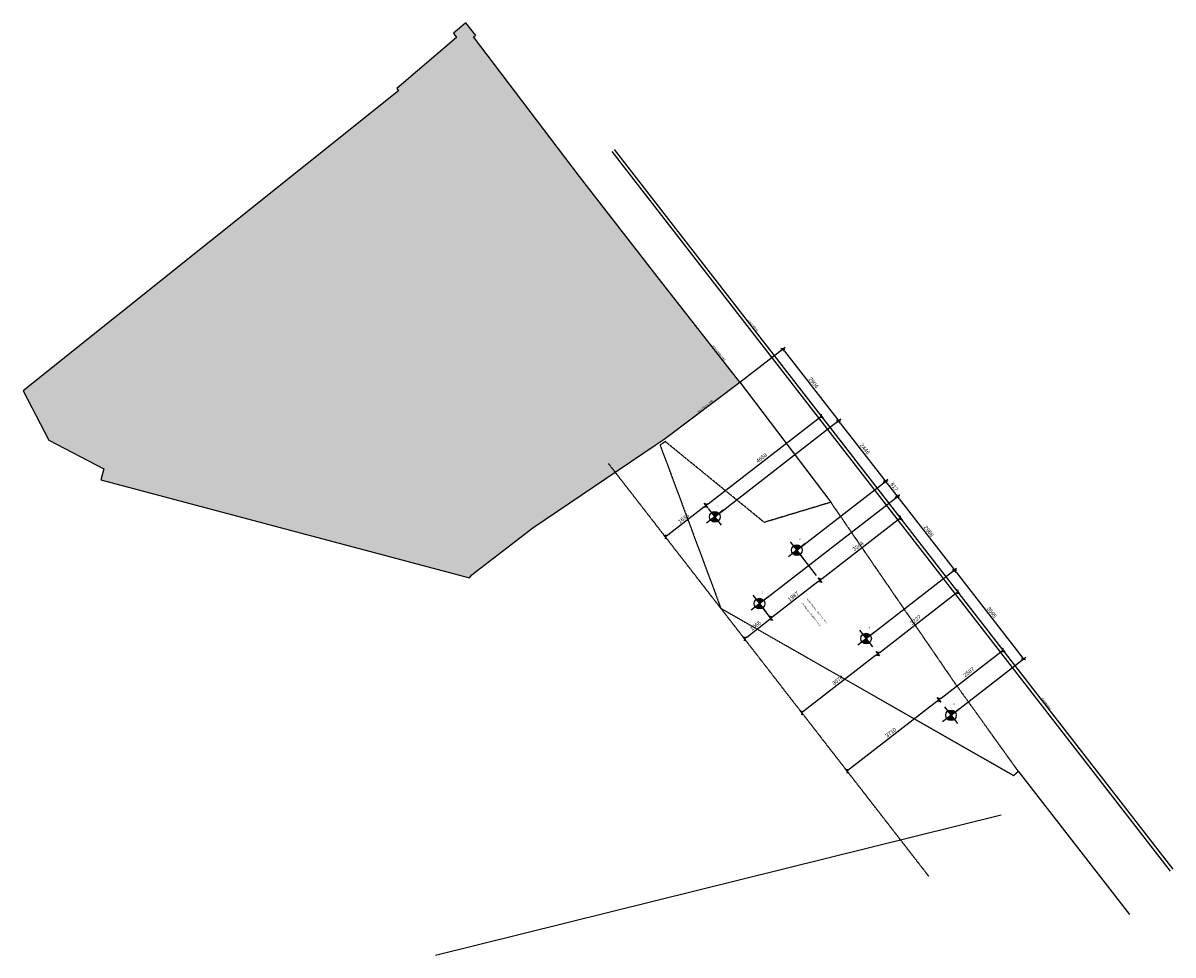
# Model space of a CAD drawing. Header units: millimetres. Extents: x -15755 to 202330, y -109616 to 54271.
# Tile 24 of 25: x 26590 to 63283, y 17448 to 47195. Entities that reach past the tile are written whole.
import ezdxf

# ---------------------------------------------------------------- set-up
doc = ezdxf.new("R2010")
doc.units = ezdxf.units.MM
doc.header["$LTSCALE"] = 0.5
doc.linetypes.add('CENTER2', pattern=[28.575, 19.05, -3.175, 3.175, -3.175])
doc.linetypes.add('HIDDEN2', pattern=[4.7625, 3.175, -1.5875])
for name, color, linetype in [('alg-maatlijn', 1, 'Continuous'), ('alg-maatlijnen', 252, 'Continuous'), ('alg-stramien', 1, 'CENTER2'), ('alg-tekst', 7, 'Continuous'), ('beton-hidden', 7, 'HIDDEN2'), ('paal-aanzicht', 7, 'Continuous'), ('stoeprand', 3, 'Continuous')]:
    doc.layers.add(name, color=color, linetype=linetype)
doc.layers.add('Xref_Kadastraal$0$Perceelnummer', color=7, linetype='Continuous', lineweight=0)
doc.styles.add('arial', font='arial.ttf')
doc.dimstyles.new('DIM_A_1', dxfattribs={"dimtxt": 2.5, "dimasz": 1.8, "dimexe": 2.5, "dimexo": 1.5, "dimgap": 1, "dimtad": 1, "dimdec": 0, "dimrnd": 0.5, "dimdsep": 46, "dimtxsty": 'arial', "dimblk1": 'MXT0MS3', "dimblk2": 'MXT0MS3', "dimsah": 1, "dimcen": 0.1, "dimse1": 1, "dimse2": 1, "dimclrd": 256, "dimclre": 256, "dimclrt": 7, "dimadec": 0, "dimazin": 0, "dimtfac": 1, "dimtdec": 0, "dimtix": 1, "dimtmove": 2, "dimatfit": 3, "dimldrblk": 'MXT0MS3', "dimfxl": 1, "dimtolj": 1, "dimtzin": 0, "dimarcsym": 0})

# ---------------------------------------------------------------- blocks, each defined once
blk = doc.blocks.new('paal Ø168')
at = {"layer": 'paal-aanzicht'}
h = blk.add_hatch(color=1, dxfattribs=at)
h.dxf.hatch_style = 1
h.paths.add_polyline_path([(0, 84.5, 0.4142136), (-84.5, 0), (0, 0)])
h.paths.add_polyline_path([(84.5, 0), (0, 0), (0, -84.5, 0.4142136)])
at = {"layer": 'paal-aanzicht', "color": 1}
for p, q in [((-169, 0), (169, 0)), ((0, 169), (0, -169))]:
    blk.add_line(p, q, dxfattribs=at)
at = {"layer": 'paal-aanzicht'}
blk.add_circle((0, 0), 84.5, dxfattribs=at)
blk = doc.blocks.new('MXT0MS3')
for p, q in [((-1, 0), (0, 0)), ((0, 0), (-0.5, -0.5)), ((0, 1), (0, -1)), ((0, 0), (0.5, 0.5))]:
    blk.add_line(p, q)
blk = doc.blocks.new('*D75')
at = {"layer": 'alg-maatlijn', "lineweight": -2, "transparency": 16777216}
blk.add_line((48454, 31851), (51992, 34596), dxfattribs=at)
at = {"layer": 'Defpoints', "color": 0, "transparency": 16777216}
for p in [(52063, 34651), (52344, 34290), (48663, 31435)]:
    blk.add_point(p, dxfattribs=at)
at = {"layer": 'alg-maatlijn', "lineweight": -2, "transparency": 16777216, "xscale": 90, "yscale": 90, "zscale": 90}
for p, rotation in [((52063, 34651), 37.80387869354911), ((48383, 31796), 217.8038786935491)]:
    blk.add_blockref('MXT0MS3', p, dxfattribs=dict(at, rotation=rotation))
at = {"layer": 'alg-maatlijn', "color": 7, "transparency": 16777216, "insert": (50153, 33313), "char_height": 125, "attachment_point": 5, "rotation": 37.8039, "style": 'arial'}
blk.add_mtext('\\A1;4658', dxfattribs=at)
blk = doc.blocks.new('*D76')
at = {"layer": 'alg-maatlijn', "lineweight": -2, "transparency": 16777216}
blk.add_line((52092, 29468), (54513, 31346), dxfattribs=at)
at = {"layer": 'Defpoints', "color": 0, "transparency": 16777216}
for p in [(54009, 32143), (54585, 31401), (51446, 30155)]:
    blk.add_point(p, dxfattribs=at)
at = {"layer": 'alg-maatlijn', "lineweight": -2, "transparency": 16777216, "xscale": 90, "yscale": 90, "zscale": 90}
for p, rotation in [((54585, 31401), 37.80387869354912), ((52021, 29413), 217.8038786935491)]:
    blk.add_blockref('MXT0MS3', p, dxfattribs=dict(at, rotation=rotation))
at = {"layer": 'alg-maatlijn', "color": 7, "transparency": 16777216, "insert": (53233, 30497), "char_height": 125, "attachment_point": 5, "rotation": 37.8039, "style": 'arial'}
blk.add_mtext('\\A1;3244', dxfattribs=at)
blk = doc.blocks.new('*D77')
at = {"layer": 'alg-maatlijn', "lineweight": -2, "transparency": 16777216}
blk.add_line((53937, 27119), (56344, 28987), dxfattribs=at)
at = {"layer": 'Defpoints', "color": 0, "transparency": 16777216}
for p in [(56040, 29525), (56415, 29042), (53491, 27547)]:
    blk.add_point(p, dxfattribs=at)
at = {"layer": 'alg-maatlijn', "lineweight": -2, "transparency": 16777216, "xscale": 90, "yscale": 90, "zscale": 90}
for p, rotation in [((56415, 29042), 37.80387869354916), ((53865, 27064), 217.8038786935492)]:
    blk.add_blockref('MXT0MS3', p, dxfattribs=dict(at, rotation=rotation))
at = {"layer": 'alg-maatlijn', "color": 7, "transparency": 16777216, "insert": (55070, 28143), "char_height": 125, "attachment_point": 5, "rotation": 37.8039, "style": 'arial'}
blk.add_mtext('\\A1;3227', dxfattribs=at)
blk = doc.blocks.new('*D78')
at = {"layer": 'alg-maatlijn', "lineweight": -2, "transparency": 16777216}
blk.add_line((55887, 25649), (57789, 27124), dxfattribs=at)
at = {"layer": 'Defpoints', "color": 0, "transparency": 16777216}
for p in [(57472, 27679), (57860, 27180), (55428, 26093)]:
    blk.add_point(p, dxfattribs=at)
at = {"layer": 'alg-maatlijn', "lineweight": -2, "transparency": 16777216, "xscale": 90, "yscale": 90, "zscale": 90}
for p, rotation in [((57860, 27180), 37.80387869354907), ((55816, 25594), 217.8038786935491)]:
    blk.add_blockref('MXT0MS3', p, dxfattribs=dict(at, rotation=rotation))
at = {"layer": 'alg-maatlijn', "color": 7, "transparency": 16777216, "insert": (56768, 26477), "char_height": 125, "attachment_point": 5, "rotation": 37.8039, "style": 'arial'}
blk.add_mtext('\\A1;2587', dxfattribs=at)
blk = doc.blocks.new('*D79')
at = {"layer": 'alg-maatlijn', "lineweight": -2, "transparency": 16777216}
blk.add_line((55745, 25539), (52956, 23375), dxfattribs=at)
at = {"layer": 'Defpoints', "color": 0, "transparency": 16777216}
for p in [(55428, 26093), (52498, 23819), (52885, 23320)]:
    blk.add_point(p, dxfattribs=at)
at = {"layer": 'alg-maatlijn', "lineweight": -2, "transparency": 16777216, "xscale": 90, "yscale": 90, "zscale": 90}
for p, rotation in [((55816, 25594), 37.80387869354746), ((52885, 23320), 217.8038786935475)]:
    blk.add_blockref('MXT0MS3', p, dxfattribs=dict(at, rotation=rotation))
at = {"layer": 'alg-maatlijn', "color": 7, "transparency": 16777216, "insert": (54280, 24547), "char_height": 125, "attachment_point": 5, "rotation": 37.8039, "style": 'arial'}
blk.add_mtext('\\A1;3710', dxfattribs=at)
blk = doc.blocks.new('*D80')
at = {"layer": 'alg-maatlijn', "lineweight": -2, "transparency": 16777216}
blk.add_line((53794, 27009), (51511, 25238), dxfattribs=at)
at = {"layer": 'Defpoints', "color": 0, "transparency": 16777216}
for p in [(53491, 27547), (51065, 25665), (51440, 25182)]:
    blk.add_point(p, dxfattribs=at)
at = {"layer": 'alg-maatlijn', "lineweight": -2, "transparency": 16777216, "xscale": 90, "yscale": 90, "zscale": 90}
for p, rotation in [((53865, 27064), 37.80387869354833), ((51440, 25182), 217.8038786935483)]:
    blk.add_blockref('MXT0MS3', p, dxfattribs=dict(at, rotation=rotation))
at = {"layer": 'alg-maatlijn', "color": 7, "transparency": 16777216, "insert": (52583, 26213), "char_height": 125, "attachment_point": 5, "rotation": 37.8039, "style": 'arial'}
blk.add_mtext('\\A1;3070', dxfattribs=at)
blk = doc.blocks.new('*D81')
at = {"layer": 'alg-maatlijn', "lineweight": -2, "transparency": 16777216}
blk.add_line((51950, 29358), (50523, 28250), dxfattribs=at)
at = {"layer": 'Defpoints', "color": 0, "transparency": 16777216}
for p in [(51446, 30155), (49876, 28937), (50452, 28195)]:
    blk.add_point(p, dxfattribs=at)
at = {"layer": 'alg-maatlijn', "lineweight": -2, "transparency": 16777216, "xscale": 90, "yscale": 90, "zscale": 90}
for p, rotation in [((52021, 29413), 37.80387869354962), ((50452, 28195), 217.8038786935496)]:
    blk.add_blockref('MXT0MS3', p, dxfattribs=dict(at, rotation=rotation))
at = {"layer": 'alg-maatlijn', "color": 7, "transparency": 16777216, "insert": (51167, 28894), "char_height": 125, "attachment_point": 5, "rotation": 37.8039, "style": 'arial'}
blk.add_mtext('\\A1;1987', dxfattribs=at)
blk = doc.blocks.new('*D82')
at = {"layer": 'alg-maatlijn', "lineweight": -2, "transparency": 16777216}
blk.add_line((48310, 31739), (47160, 30847), dxfattribs=at)
at = {"layer": 'Defpoints', "color": 0, "transparency": 16777216}
for p in [(48661, 31433), (47089, 30792), (47369, 30431)]:
    blk.add_point(p, dxfattribs=at)
at = {"layer": 'alg-maatlijn', "lineweight": -2, "transparency": 16777216, "xscale": 90, "yscale": 90, "zscale": 90}
for p, rotation in [((48381, 31794), 37.80387869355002), ((47089, 30792), 217.80387869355)]:
    blk.add_blockref('MXT0MS3', p, dxfattribs=dict(at, rotation=rotation))
at = {"layer": 'alg-maatlijn', "color": 7, "transparency": 16777216, "insert": (47665, 31383), "char_height": 125, "attachment_point": 5, "rotation": 37.8039, "style": 'arial'}
blk.add_mtext('\\A1;1636', dxfattribs=at)
blk = doc.blocks.new('*D83')
at = {"layer": 'alg-maatlijn', "lineweight": -2, "transparency": 16777216}
blk.add_line((49681, 27597), (50381, 28140), dxfattribs=at)
at = {"layer": 'Defpoints', "color": 0, "transparency": 16777216}
for p in [(49876, 28937), (49034, 28284), (50452, 28195)]:
    blk.add_point(p, dxfattribs=at)
at = {"layer": 'alg-maatlijn', "lineweight": -2, "transparency": 16777216, "xscale": 90, "yscale": 90, "zscale": 90}
for p, rotation in [((50452, 28195), 37.80387869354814), ((49610, 27542), 217.8038786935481)]:
    blk.add_blockref('MXT0MS3', p, dxfattribs=dict(at, rotation=rotation))
at = {"layer": 'alg-maatlijn', "color": 7, "transparency": 16777216, "insert": (49961, 27958), "char_height": 125, "attachment_point": 5, "rotation": 37.8039, "style": 'arial'}
blk.add_mtext('\\A1;1066', dxfattribs=at)
blk = doc.blocks.new('*D84')
at = {"layer": 'alg-maatlijn', "lineweight": -2, "transparency": 16777216}
blk.add_line((50887, 36722), (52557, 34570), dxfattribs=at)
at = {"layer": 'Defpoints', "color": 0, "transparency": 16777216}
for p in [(50839, 36798), (52612, 34498), (52619, 34504)]:
    blk.add_point(p, dxfattribs=at)
at = {"layer": 'alg-maatlijn', "lineweight": -2, "transparency": 16777216, "xscale": 90, "yscale": 90, "zscale": 90}
for p, rotation in [((50832, 36793), 127.8038786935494), ((52612, 34498), 307.8038786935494)]:
    blk.add_blockref('MXT0MS3', p, dxfattribs=dict(at, rotation=rotation))
at = {"layer": 'alg-maatlijn', "color": 7, "transparency": 16777216, "insert": (51812, 35715), "char_height": 125, "attachment_point": 5, "rotation": 307.8039, "style": 'arial'}
blk.add_mtext('\\A1;2904', dxfattribs=at)
blk = doc.blocks.new('*D85')
at = {"layer": 'alg-maatlijn', "lineweight": -2, "transparency": 16777216}
blk.add_line((52667, 34427), (54056, 32637), dxfattribs=at)
at = {"layer": 'Defpoints', "color": 0, "transparency": 16777216}
for p in [(52619, 34504), (54107, 32562), (54111, 32566)]:
    blk.add_point(p, dxfattribs=at)
at = {"layer": 'alg-maatlijn', "lineweight": -2, "transparency": 16777216, "xscale": 90, "yscale": 90, "zscale": 90}
for p, rotation in [((52612, 34498), 127.8038786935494), ((54111, 32566), 307.8038786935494)]:
    blk.add_blockref('MXT0MS3', p, dxfattribs=dict(at, rotation=rotation))
at = {"layer": 'alg-maatlijn', "color": 7, "transparency": 16777216, "insert": (53452, 33602), "char_height": 125, "attachment_point": 5, "rotation": 307.8039, "style": 'arial'}
blk.add_mtext('\\A1;2446', dxfattribs=at)
blk = doc.blocks.new('*D86')
at = {"layer": 'alg-maatlijn', "lineweight": -2, "transparency": 16777216}
blk.add_line((54167, 32495), (54434, 32150), dxfattribs=at)
at = {"layer": 'Defpoints', "color": 0, "transparency": 16777216}
for p in [(54107, 32562), (54490, 32079), (54490, 32079)]:
    blk.add_point(p, dxfattribs=at)
at = {"layer": 'alg-maatlijn', "lineweight": -2, "transparency": 16777216, "xscale": 90, "yscale": 90, "zscale": 90}
for p, rotation in [((54111, 32566), 127.8038786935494), ((54490, 32079), 307.8038786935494)]:
    blk.add_blockref('MXT0MS3', p, dxfattribs=dict(at, rotation=rotation))
at = {"layer": 'alg-maatlijn', "color": 7, "transparency": 16777216, "insert": (54390, 32392), "char_height": 125, "attachment_point": 5, "rotation": 307.8039, "style": 'arial'}
blk.add_mtext('\\A1;617', dxfattribs=at)
blk = doc.blocks.new('*D87')
at = {"layer": 'alg-maatlijn', "lineweight": -2, "transparency": 16777216}
blk.add_line((54545, 32007), (56254, 29804), dxfattribs=at)
at = {"layer": 'Defpoints', "color": 0, "transparency": 16777216}
for p in [(54490, 32079), (56309, 29733), (56309, 29733)]:
    blk.add_point(p, dxfattribs=at)
at = {"layer": 'alg-maatlijn', "lineweight": -2, "transparency": 16777216, "xscale": 90, "yscale": 90, "zscale": 90}
for p, rotation in [((54490, 32079), 127.8038786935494), ((56309, 29733), 307.8038786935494)]:
    blk.add_blockref('MXT0MS3', p, dxfattribs=dict(at, rotation=rotation))
at = {"layer": 'alg-maatlijn', "color": 7, "transparency": 16777216, "insert": (55489, 30976), "char_height": 125, "attachment_point": 5, "rotation": 307.8039, "style": 'arial'}
blk.add_mtext('\\A1;2968', dxfattribs=at)
blk = doc.blocks.new('*D88')
at = {"layer": 'alg-maatlijn', "lineweight": -2, "transparency": 16777216}
blk.add_line((56364, 29662), (58457, 26964), dxfattribs=at)
at = {"layer": 'Defpoints', "color": 0, "transparency": 16777216}
for p in [(56309, 29733), (58512, 26893), (58546, 26919)]:
    blk.add_point(p, dxfattribs=at)
at = {"layer": 'alg-maatlijn', "lineweight": -2, "transparency": 16777216, "xscale": 90, "yscale": 90, "zscale": 90}
for p, rotation in [((56309, 29733), 127.8038786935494), ((58512, 26893), 307.8038786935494)]:
    blk.add_blockref('MXT0MS3', p, dxfattribs=dict(at, rotation=rotation))
at = {"layer": 'alg-maatlijn', "color": 7, "transparency": 16777216, "insert": (57501, 28383), "char_height": 125, "attachment_point": 5, "rotation": 307.8039, "style": 'arial'}
blk.add_mtext('\\A1;3595', dxfattribs=at)

msp = doc.modelspace()

# ---------------------------------------------------------------- hatches: boundary and pattern name
at = {"layer": 'stoeprand'}
h = msp.add_hatch(dxfattribs=at)
h.set_pattern_fill('CROSS', color=256, scale=20)
h.set_pattern_definition([(0, (42344.63, 0), (127, 127), [63.5, -190.5]), (90, (42376.38, -31.75), (-127, 127), [63.5, -190.5])])
h.paths.add_polyline_path([(26589.93, 35452.12), (27414.93, 33881.12), (29169.93, 32968.12), (29069.93, 32615.12), (40837.93, 29482.12), (40906.93, 29583.12), (41056.31, 29698.22), (42854.93, 31084.12), (46758.87, 33719), (47014.72, 33891.66), (47132.66, 33971.25), (49457.45, 35726.22), (46902.47, 39009.16), (44347.49, 42292.11), (40965.93, 46757.12), (41037.93, 46798.12), (40718.93, 47195.12), (40329.93, 46871.12), (40423.93, 46733.12), (38514.93, 45100.12), (38569.93, 45029.12)])

# ---------------------------------------------------------------- linework, layer by layer
at = {"flags": 128}
msp.add_lwpolyline([(26589.93, 35452.12), (27414.93, 33881.12), (29169.93, 32968.12), (29069.93, 32615.12), (40837.93, 29482.12), (40906.93, 29583.12), (41056.31, 29698.22), (42854.93, 31084.12), (46758.87, 33719), (47014.72, 33891.66), (47132.66, 33971.25), (49457.45, 35726.22), (46902.47, 39009.16), (44347.49, 42292.11), (40965.93, 46757.12), (41037.93, 46798.12), (40718.93, 47195.12), (40329.93, 46871.12), (40423.93, 46733.12), (38514.93, 45100.12), (38569.93, 45029.12)], close=True, dxfattribs=at)
at = {"layer": 'alg-maatlijnen'}
for p, q in [((49457.45, 35726.22), (50866.12, 36819.04)), ((48661.33, 31433.31), (52646.09, 34524.64)), ((51279.36, 30368.99), (54106.55, 32562.29)), ((50088.15, 28663.89), (54523.43, 32104.73)), ((53490.71, 27546.87), (56342.82, 29759.5)), ((56199.7, 25098.98), (58546.18, 26919.35)), ((39754.14, 17448.25), (57797.42, 21924.72))]:
    msp.add_line(p, q, dxfattribs=at)
for points in [[(51910.17, 29555.87), (51279.36, 30368.99)], [(50506.94, 28124.08), (50088.15, 28663.89)]]:
    msp.add_lwpolyline(points, dxfattribs=at)
at = {"layer": 'alg-stramien'}
for p, q in [((60464.72, 23821.66), (50241.08, 37000.06)), ((60465.27, 23822.09), (50241.63, 37000.49)), ((55489.93, 19962.28), (45266.28, 33140.67))]:
    msp.add_line(p, q, dxfattribs=at)
at = {"layer": 'beton-hidden', "ltscale": 2, "flags": 128}
msp.add_lwpolyline([(58198.11, 23178.16), (58346.87, 23311.84), (56335.15, 26113.6), (55487.84, 27349.37), (52369.13, 31897.86), (50242.61, 31255.95), (47082.75, 33836.11), (46916.97, 33724.23), (48855.88, 28513.64)], close=True, dxfattribs=at)
at = {"layer": 'stoeprand'}
for p, q in [((63203.74, 20127.89), (45384.74, 43096.79)), ((63282.75, 20189.19), (45463.75, 43158.09)), ((49457.45, 35726.22), (52369.13, 31897.86)), ((58346.87, 23311.84), (61890.95, 18746.19))]:
    msp.add_line(p, q, dxfattribs=at)

# ---------------------------------------------------------------- block references
at = {"layer": 'paal-aanzicht', "xscale": 2, "yscale": 2, "zscale": 2, "rotation": 308.0000000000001}
for p in [(48663.12, 31434.71), (51279.36, 30368.99), (50088.15, 28663.89), (53490.71, 27546.87), (56199.7, 25098.98)]:
    msp.add_blockref('paal Ø168', p, dxfattribs=at)

# ---------------------------------------------------------------- texts
at = {"layer": 'alg-tekst', "char_height": 50, "width": 994.7299, "attachment_point": 1, "style": 'arial'}
for s, insert in [('1', (48744, 31811.35)), ('2', (51362.04, 30747.03)), ('3', (50170.83, 29041.93)), ('4', (53573.38, 27924.91)), ('5', (56282.38, 25477.02))]:
    msp.add_mtext(s, dxfattribs=dict(at, insert=insert))
at = {"layer": 'alg-tekst', "char_height": 50, "attachment_point": 1, "rotation": 308, "style": 'arial'}
for s, insert, width in [('afsnijhoogte: 25,280m+ N.A.P.', (51472.09, 28700.39), 994.7299), ('paalpuntniveau: 12,500m+ N.A.P.', (51635.7, 28837.25), 1356.6965)]:
    msp.add_mtext(s, dxfattribs=dict(at, insert=insert, width=width))
at = {"layer": 'Xref_Kadastraal$0$Perceelnummer', "color": 7, "linetype": 'Continuous', "lineweight": 0, "char_height": 50, "attachment_point": 7, "style": 'arial'}
for s, insert, rotation in [('rijwielpadband', (49715.43, 37699.53), 308.753972), ('perceelsgrens 3066', (48576.82, 36884.34), 308)]:
    msp.add_mtext(s, dxfattribs=dict(at, insert=insert, rotation=rotation))
at = {"layer": 'Xref_Kadastraal$0$Perceelnummer', "color": 7, "linetype": 'Continuous', "lineweight": 0, "char_height": 50, "attachment_point": 7, "line_spacing_factor": 0.8, "style": 'arial'}
for s, insert, rotation in [('perceelsgrens 3066', (48133.51, 34750.76), 37), ('rijwielpadband', (59070.3, 25627.99), 308.753972)]:
    msp.add_mtext(s, dxfattribs=dict(at, insert=insert, rotation=rotation))

# ---------------------------------------------------------------- dimensions: what is measured, and where the dimension line sits
at = {"layer": 'alg-maatlijn'}
for p1, p2, distance, picture, middle in [((50839.22, 36798.18), (52619.2, 34503.77), -8.72, '*D84', (51812.25, 35715.4)), ((48663.12, 31434.71), (52343.55, 34289.94), 457.12, '*D75', (50153.37, 33313.43)), ((51445.57, 30154.75), (54008.87, 32143.33), -939.12, '*D76', (53233.06, 30497)), ((48661.33, 31433.31), (47368.76, 30430.55), -457.12, '*D82', (47665.06, 31383.07)), ((51445.57, 30154.75), (49876.13, 28937.2), 939.12, '*D81', (51166.72, 28893.9)), ((53490.71, 27546.87), (56040.29, 29524.8), -611.37, '*D77', (55070.45, 28142.74)), ((49034.07, 28283.95), (49876.13, 28937.2), -939.12, '*D83', (49960.97, 27958.5)), ((53490.71, 27546.87), (51065.5, 25665.42), 611.37, '*D80', (52583.06, 26213.05)), ((55428.41, 26093.19), (57472.35, 27678.85), -631.83, '*D78', (56767.9, 26476.74)), ((55428.41, 26093.19), (52497.56, 23819.47), 631.83, '*D79', (54280.48, 24547.08))]:
    dim = msp.add_aligned_dim(p1=p1, p2=p2, distance=distance, dimstyle='DIM_A_1', dxfattribs=at)
    dim.commit()
    dim.dimension.update_dxf_attribs({"geometry": picture, "text_midpoint": middle})
for base, p1, p2, picture, middle in [((54111.41, 32566.06), (52619.2, 34503.77), (54106.55, 32562.29), '*D85', (53451.79, 33602.01)), ((54489.64, 32078.51), (54106.55, 32562.29), (54489.64, 32078.51), '*D86', (54390.46, 32392.05)), ((56309.04, 29733.29), (54489.64, 32078.51), (56309.04, 29733.29), '*D87', (55489.27, 30975.67)), ((58512.39, 26893.14), (56309.04, 29733.29), (58546.18, 26919.35), '*D88', (57500.68, 28383.01))]:
    dim = msp.add_linear_dim(base=base, p1=p1, p2=p2, angle=127.803879, dimstyle='DIM_A_1', dxfattribs=at)
    dim.commit()
    dim.dimension.update_dxf_attribs({"geometry": picture, "text_midpoint": middle})

doc.saveas('drawing.dxf')
